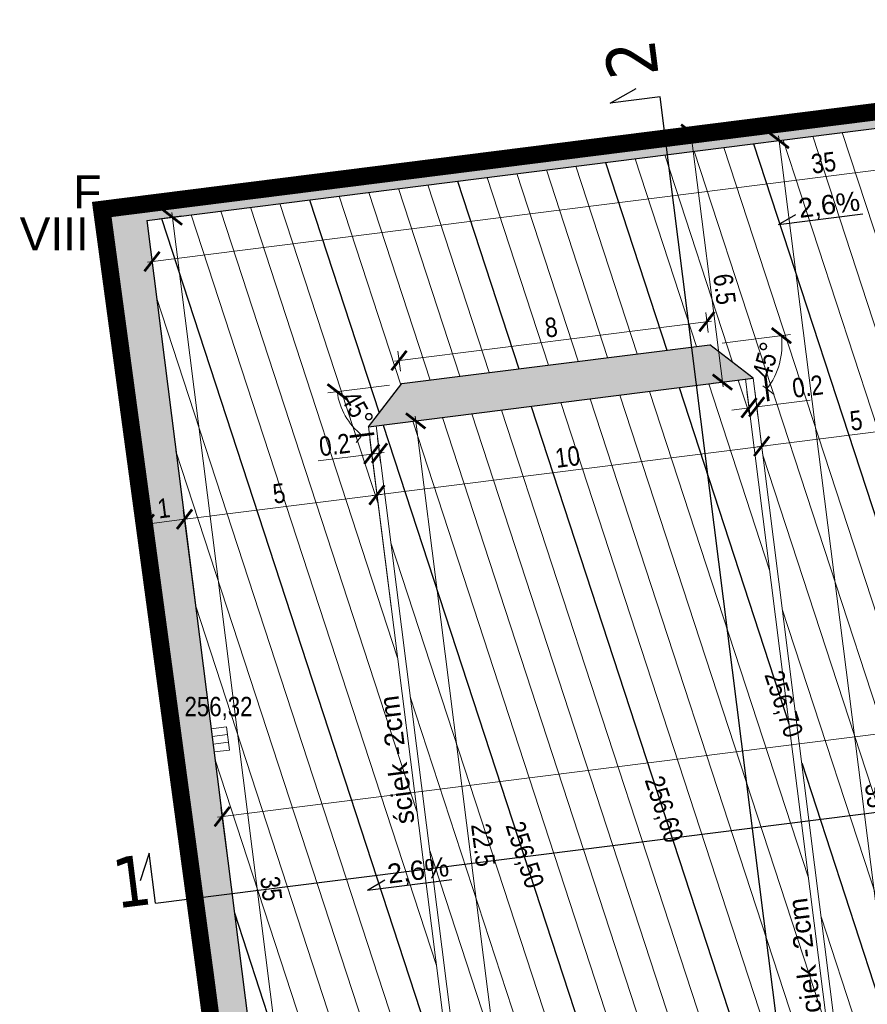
# Model space of a CAD drawing. Header units: metres. Extents: x 6555783 to 6555956, y 5574102 to 5574197.
# Tile 3 of 6: x 6555783 to 6555804, y 5574144 to 5574170. Entities that reach past the tile are written whole.
import ezdxf

# ---------------------------------------------------------------- set-up
doc = ezdxf.new("R2010")
doc.units = ezdxf.units.M
doc.header["$PDMODE"] = 35
doc.header["$PDSIZE"] = 0.5
doc.linetypes.add('HIDDEN', pattern=[9.525, 6.35, -3.175])
for name, color, linetype, lineweight in [('__krawężniki', 152, 'Continuous', 30), ('__ogrodzenie', 7, 'FENCELINE1', 30), ('__przekroje', 140, 'Continuous', 30), ('__spadki', 7, 'Continuous', 30), ('__szraf zieleń', 3, 'Continuous', 20), ('__warstwice', 1, 'Continuous', 5), ('__warstwice opis', 7, 'Continuous', 5), ('__wpusty', 5, 'Continuous', 5), ('__wymiary', 7, 'Continuous', 5), ('__ściek', 5, 'Continuous', 5)]:
    doc.layers.add(name, color=color, linetype=linetype, lineweight=lineweight)
doc.layers.add('__zakres inw.', color=7, linetype='Continuous', lineweight=0, true_color=0xf62c8b)
doc.styles.add('arial narrow', font='ARIALN.TTF', dxfattribs={"height": 0.5})
doc.styles.add('maciek', font='tahoma.ttf', dxfattribs={"height": 1})
doc.styles.get("Standard").update_dxf_attribs({"font": 'arial.ttf'})
doc.linetypes.add('FENCELINE1', pattern='A,6.35,-2.54,[133,ltypeshp.shx,S=2.54,R=0,X=-2.54,Y=0],-2.54,25.4', length=36.83)
doc.dimstyles.new('maciek_AN', dxfattribs={"dimtxt": 0.7, "dimasz": 0.45, "dimexe": 0.24, "dimexo": 0.32, "dimgap": 0.1, "dimtad": 1, "dimrnd": 0.05, "dimdsep": 46, "dimtxsty": 'arial narrow', "dimblk": 'ARCHTICK', "dimcen": 0.2, "dimdle": 0.12, "dimclrd": 256, "dimclre": 256, "dimclrt": 256, "dimadec": 0, "dimazin": 2, "dimtfac": 1, "dimtofl": 0, "dimtmove": 0, "dimatfit": 3, "dimldrblk": 'ARCHTICK', "dimfxl": 1, "dimtolj": 1, "dimtzin": 0, "dimlwd": -1, "dimlwe": -1, "dimarcsym": 0})

# ---------------------------------------------------------------- blocks, each defined once
blk = doc.blocks.new('wpust')
at = {"layer": '__wpusty'}
for p, q in [((6549616.479, 5571710.122), (6549616.116, 5571709.953)), ((6549616.564, 5571709.941), (6549616.201, 5571709.772))]:
    blk.add_line(p, q, dxfattribs=at)
blk.add_lwpolyline([(6549616.286, 5571709.59), (6549616.032, 5571710.134), (6549616.394, 5571710.303), (6549616.648, 5571709.76)], close=True, dxfattribs=at)
blk = doc.blocks.new('_ArchTick')
at = {"color": 0, "linetype": 'ByBlock', "const_width": 0.15}
blk.add_lwpolyline([(-0.5, -0.5), (0.5, 0.5)], dxfattribs=at)
blk = doc.blocks.new('*D636')
at = {"layer": '__wymiary'}
for p, q in [((6555792.175, 5574154.625), (6555791.78, 5574157.751)), ((6555791.929, 5574157.528), (6555786.731, 5574156.871)), ((6555787.215, 5574153.998), (6555786.82, 5574157.124))]:
    blk.add_line(p, q, dxfattribs=at)
at = {"layer": 'Defpoints', "color": 0}
for p in [(6555786.85, 5574156.886), (6555792.216, 5574154.307), (6555787.255, 5574153.68)]:
    blk.add_point(p, dxfattribs=at)
at = {"layer": '__wymiary', "linetype": 'ByBlock', "xscale": 0.45, "yscale": 0.45, "zscale": 0.45}
for p, rotation in [((6555791.81, 5574157.513), 7.203080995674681), ((6555786.85, 5574156.886), 187.2030809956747)]:
    blk.add_blockref('_ArchTick', p, dxfattribs=dict(at, rotation=rotation))
at = {"layer": '__wymiary', "insert": (6555789.286, 5574157.551), "char_height": 0.5, "attachment_point": 5, "rotation": 7.2031, "style": 'arial narrow'}
blk.add_mtext('\\A1;5', dxfattribs=at)
blk = doc.blocks.new('*D640')
at = {"layer": '__wymiary'}
for p, q in [((6555791.906, 5574159.308), (6555793.047, 5574159.452)), ((6555792.794, 5574159.541), (6555795.645, 5574136.981)), ((6555794.727, 5574136.985), (6555795.868, 5574137.13))]:
    blk.add_line(p, q, dxfattribs=at)
at = {"layer": 'Defpoints', "color": 0}
for p in [(6555791.589, 5574159.268), (6555795.63, 5574137.1), (6555794.41, 5574136.945)]:
    blk.add_point(p, dxfattribs=at)
at = {"layer": '__wymiary', "linetype": 'ByBlock', "xscale": 0.45, "yscale": 0.45, "zscale": 0.45}
for p, rotation in [((6555792.809, 5574159.422), 97.20308099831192), ((6555795.63, 5574137.1), 277.2030809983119)]:
    blk.add_blockref('_ArchTick', p, dxfattribs=dict(at, rotation=rotation))
at = {"layer": '__wymiary', "insert": (6555794.55, 5574148.484), "char_height": 0.5, "attachment_point": 5, "rotation": 277.2031, "style": 'arial narrow'}
blk.add_mtext('\\A1;22.5', dxfattribs=at)
blk = doc.blocks.new('*D649')
at = {"layer": '__wymiary'}
for p, q in [((6555787.215, 5574153.998), (6555786.817, 5574157.124)), ((6555786.966, 5574156.901), (6555785.746, 5574156.746)), ((6555786.232, 5574153.873), (6555785.834, 5574156.999))]:
    blk.add_line(p, q, dxfattribs=at)
at = {"layer": 'Defpoints', "color": 0}
for p in [(6555785.865, 5574156.761), (6555786.273, 5574153.555), (6555787.255, 5574153.68)]:
    blk.add_point(p, dxfattribs=at)
at = {"layer": '__wymiary', "linetype": 'ByBlock', "xscale": 0.45, "yscale": 0.45, "zscale": 0.45}
for p, rotation in [((6555785.865, 5574156.761), 187.2537797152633), ((6555786.847, 5574156.886), 7.253779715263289)]:
    blk.add_blockref('_ArchTick', p, dxfattribs=dict(at, rotation=rotation))
at = {"layer": '__wymiary', "insert": (6555786.312, 5574157.172), "char_height": 0.5, "attachment_point": 5, "rotation": 7.2538, "style": 'arial narrow'}
blk.add_mtext('\\A1;\\A1;1', dxfattribs=at)
blk = doc.blocks.new('*D657')
at = {"layer": '__wymiary'}
for p, q in [((6555800.734, 5574160.303), (6555799.888, 5574166.989)), ((6555800.377, 5574166.93), (6555799.665, 5574166.84)), ((6555801.192, 5574160.481), (6555800.48, 5574160.392))]:
    blk.add_line(p, q, dxfattribs=at)
at = {"layer": 'Defpoints', "color": 0}
for p in [(6555800.695, 5574166.97), (6555799.904, 5574166.87), (6555801.51, 5574160.522)]:
    blk.add_point(p, dxfattribs=at)
at = {"layer": '__wymiary', "linetype": 'ByBlock', "xscale": 0.45, "yscale": 0.45, "zscale": 0.45}
for p, rotation in [((6555799.904, 5574166.87), 97.20308113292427), ((6555800.719, 5574160.422), 277.2030811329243)]:
    blk.add_blockref('_ArchTick', p, dxfattribs=dict(at, rotation=rotation))
at = {"layer": '__wymiary', "insert": (6555800.773, 5574162.82), "char_height": 0.5, "attachment_point": 5, "rotation": 277.2031, "style": 'arial narrow'}
blk.add_mtext('\\A1;6.5', dxfattribs=at)
blk = doc.blocks.new('*D692')
at = {"layer": '__wymiary'}
for p, q in [((6555822.754, 5574151.938), (6555822.513, 5574153.843)), ((6555787.7, 5574149.201), (6555822.662, 5574153.62)), ((6555788.03, 5574147.549), (6555787.789, 5574149.454))]:
    blk.add_line(p, q, dxfattribs=at)
at = {"layer": 'Defpoints', "color": 0}
for p in [(6555822.543, 5574153.605), (6555822.794, 5574151.62), (6555788.07, 5574147.232)]:
    blk.add_point(p, dxfattribs=at)
at = {"layer": '__wymiary', "linetype": 'ByBlock', "xscale": 0.45, "yscale": 0.45, "zscale": 0.45}
for p, rotation in [((6555822.543, 5574153.605), 7.203080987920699), ((6555787.819, 5574149.216), 187.2030809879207)]:
    blk.add_blockref('_ArchTick', p, dxfattribs=dict(at, rotation=rotation))
at = {"layer": '__wymiary', "insert": (6555805.137, 5574151.763), "char_height": 0.5, "attachment_point": 5, "rotation": 7.2031, "style": 'arial narrow'}
blk.add_mtext('\\A1;35', dxfattribs=at)
blk = doc.blocks.new('*D693')
at = {"layer": '__wymiary'}
for p, q in [((6555802.167, 5574166.773), (6555806.586, 5574131.812)), ((6555799.616, 5574166.33), (6555802.421, 5574166.684)), ((6555804.004, 5574131.606), (6555806.809, 5574131.961))]:
    blk.add_line(p, q, dxfattribs=at)
at = {"layer": 'Defpoints', "color": 0}
for p in [(6555799.298, 5574166.29), (6555806.571, 5574131.931), (6555803.687, 5574131.566)]:
    blk.add_point(p, dxfattribs=at)
at = {"layer": '__wymiary', "linetype": 'ByBlock', "xscale": 0.45, "yscale": 0.45, "zscale": 0.45}
for p, rotation in [((6555802.182, 5574166.654), 97.20308114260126), ((6555806.571, 5574131.931), 277.2030811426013)]:
    blk.add_blockref('_ArchTick', p, dxfattribs=dict(at, rotation=rotation))
at = {"layer": '__wymiary', "insert": (6555804.676, 5574149.761), "char_height": 0.5, "attachment_point": 5, "rotation": 277.2031, "style": 'arial narrow'}
blk.add_mtext('\\A1;35', dxfattribs=at)
blk = doc.blocks.new('*D998')
at = {"layer": '__wymiary'}
for p, q in [((6555800.352, 5574161.706), (6555800.287, 5574162.22)), ((6555792.261, 5574160.964), (6555800.436, 5574161.997)), ((6555792.415, 5574160.703), (6555792.35, 5574161.217))]:
    blk.add_line(p, q, dxfattribs=at)
at = {"layer": 'Defpoints', "color": 0}
for p in [(6555800.317, 5574161.982), (6555800.392, 5574161.388), (6555792.455, 5574160.385)]:
    blk.add_point(p, dxfattribs=at)
at = {"layer": '__wymiary', "linetype": 'ByBlock', "xscale": 0.45, "yscale": 0.45, "zscale": 0.45}
for p, rotation in [((6555800.317, 5574161.982), 7.203081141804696), ((6555792.38, 5574160.979), 187.2030811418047)]:
    blk.add_blockref('_ArchTick', p, dxfattribs=dict(at, rotation=rotation))
at = {"layer": '__wymiary', "insert": (6555796.304, 5574161.833), "char_height": 0.5, "attachment_point": 5, "rotation": 7.2031, "style": 'arial narrow'}
blk.add_mtext('\\A1;8', dxfattribs=at)
blk = doc.blocks.new('*D999')
at = {"layer": '__wymiary'}
for p, q in [((6555801.55, 5574160.204), (6555801.762, 5574158.529)), ((6555791.629, 5574158.95), (6555791.84, 5574157.275)), ((6555791.691, 5574157.498), (6555801.851, 5574158.782))]:
    blk.add_line(p, q, dxfattribs=at)
at = {"layer": 'Defpoints', "color": 0}
for p in [(6555801.51, 5574160.522), (6555791.589, 5574159.268), (6555801.731, 5574158.767)]:
    blk.add_point(p, dxfattribs=at)
at = {"layer": '__wymiary', "linetype": 'ByBlock', "xscale": 0.45, "yscale": 0.45, "zscale": 0.45}
for p, rotation in [((6555801.731, 5574158.767), 7.203080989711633), ((6555791.81, 5574157.513), 187.2030809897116)]:
    blk.add_blockref('_ArchTick', p, dxfattribs=dict(at, rotation=rotation))
at = {"layer": '__wymiary', "insert": (6555796.726, 5574158.493), "char_height": 0.5, "attachment_point": 5, "rotation": 7.2031, "style": 'arial narrow'}
blk.add_mtext('\\A1;10', dxfattribs=at)
blk = doc.blocks.new('*D1000')
at = {"layer": '__wymiary'}
for p, q in [((6555791.629, 5574158.95), (6555791.707, 5574158.327)), ((6555791.827, 5574158.975), (6555791.906, 5574158.352)), ((6555791.995, 5574158.606), (6555791.677, 5574158.565)), ((6555791.677, 5574158.565), (6555790.295, 5574158.391))]:
    blk.add_line(p, q, dxfattribs=at)
at = {"layer": 'Defpoints', "color": 0}
for p in [(6555791.589, 5574159.268), (6555791.787, 5574159.293), (6555791.677, 5574158.565)]:
    blk.add_point(p, dxfattribs=at)
at = {"layer": '__wymiary', "linetype": 'ByBlock', "xscale": 0.45, "yscale": 0.45, "zscale": 0.45}
for p, rotation in [((6555791.677, 5574158.565), 187.2030809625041), ((6555791.876, 5574158.591), 7.203080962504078)]:
    blk.add_blockref('_ArchTick', p, dxfattribs=dict(at, rotation=rotation))
at = {"layer": '__wymiary', "insert": (6555790.719, 5574158.802), "char_height": 0.5, "attachment_point": 5, "rotation": 7.2031, "style": 'arial narrow'}
blk.add_mtext('\\A1;0.2', dxfattribs=at)
blk = doc.blocks.new('*D1001')
at = {"layer": '__wymiary'}
for p, q in [((6555801.351, 5574160.179), (6555801.435, 5574159.52)), ((6555801.55, 5574160.204), (6555801.633, 5574159.545)), ((6555801.603, 5574159.783), (6555802.985, 5574159.958)), ((6555801.405, 5574159.758), (6555800.958, 5574159.702))]:
    blk.add_line(p, q, dxfattribs=at)
at = {"layer": 'Defpoints', "color": 0}
for p in [(6555801.311, 5574160.497), (6555801.51, 5574160.522), (6555801.603, 5574159.783)]:
    blk.add_point(p, dxfattribs=at)
at = {"layer": '__wymiary', "linetype": 'ByBlock', "xscale": 0.45, "yscale": 0.45, "zscale": 0.45}
for p, rotation in [((6555801.405, 5574159.758), 7.203081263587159), ((6555801.603, 5574159.783), 187.2030812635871)]:
    blk.add_blockref('_ArchTick', p, dxfattribs=dict(at, rotation=rotation))
at = {"layer": '__wymiary', "insert": (6555802.919, 5574160.308), "char_height": 0.5, "attachment_point": 5, "rotation": 7.2031, "style": 'arial narrow'}
blk.add_mtext('\\A1;0.2', dxfattribs=at)
blk = doc.blocks.new('*D1002')
at = {"layer": '__wymiary'}
for p, q in [((6555806.51, 5574160.831), (6555806.722, 5574159.156)), ((6555801.55, 5574160.204), (6555801.762, 5574158.529)), ((6555801.612, 5574158.752), (6555806.811, 5574159.409))]:
    blk.add_line(p, q, dxfattribs=at)
at = {"layer": 'Defpoints', "color": 0}
for p in [(6555806.47, 5574161.149), (6555801.51, 5574160.522), (6555806.692, 5574159.394)]:
    blk.add_point(p, dxfattribs=at)
at = {"layer": '__wymiary', "linetype": 'ByBlock', "xscale": 0.45, "yscale": 0.45, "zscale": 0.45}
for p, rotation in [((6555806.692, 5574159.394), 7.203081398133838), ((6555801.731, 5574158.767), 187.2030813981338)]:
    blk.add_blockref('_ArchTick', p, dxfattribs=dict(at, rotation=rotation))
at = {"layer": '__wymiary', "insert": (6555804.167, 5574159.432), "char_height": 0.5, "attachment_point": 5, "rotation": 7.2031, "style": 'arial narrow'}
blk.add_mtext('\\A1;5', dxfattribs=at)
blk = doc.blocks.new('*D1013')
at = {"layer": '__wymiary'}
for p, q in [((6555792.138, 5574160.345), (6555790.548, 5574160.144)), ((6555791.393, 5574159.015), (6555791.277, 5574158.866))]:
    blk.add_line(p, q, dxfattribs=at)
blk.add_arc((6555792.455, 5574160.385), 1.683, 187.2031, 232.2031, dxfattribs=at)
at = {"layer": 'Defpoints', "color": 0}
for p in [(6555800.392, 5574161.388), (6555792.455, 5574160.385), (6555792.455, 5574160.385), (6555791.115, 5574159.368), (6555791.589, 5574159.268)]:
    blk.add_point(p, dxfattribs=at)
at = {"layer": '__wymiary', "linetype": 'ByBlock', "xscale": 0.45, "yscale": 0.45, "zscale": 0.45}
for p, rotation in [((6555790.786, 5574160.174), 97.20308115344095), ((6555791.424, 5574159.055), 322.2030812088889)]:
    blk.add_blockref('_ArchTick', p, dxfattribs=dict(at, rotation=rotation))
at = {"layer": '__wymiary', "insert": (6555791.305, 5574159.729), "char_height": 0.5, "attachment_point": 5, "rotation": 299.7031, "style": 'arial narrow'}
blk.add_mtext('\\A1;45%%d', dxfattribs=at)
blk = doc.blocks.new('*D1014')
at = {"layer": '__wymiary'}
for p, q in [((6555800.71, 5574161.428), (6555802.478, 5574161.652)), ((6555801.763, 5574160.326), (6555802.053, 5574160.1))]:
    blk.add_line(p, q, dxfattribs=at)
blk.add_arc((6555800.392, 5574161.388), 1.862, 322.2031, 7.2031, dxfattribs=at)
at = {"layer": 'Defpoints', "color": 0}
for p in [(6555800.392, 5574161.388), (6555800.392, 5574161.388), (6555802.109, 5574160.667), (6555792.455, 5574160.385), (6555801.51, 5574160.522)]:
    blk.add_point(p, dxfattribs=at)
at = {"layer": '__wymiary', "linetype": 'ByBlock', "xscale": 0.45, "yscale": 0.45, "zscale": 0.45}
for p, rotation in [((6555802.24, 5574161.622), 97.20308112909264), ((6555801.864, 5574160.247), 232.2030812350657)]:
    blk.add_blockref('_ArchTick', p, dxfattribs=dict(at, rotation=rotation))
at = {"layer": '__wymiary', "insert": (6555801.843, 5574160.992), "char_height": 0.5, "attachment_point": 5, "rotation": 74.7031, "style": 'arial narrow'}
blk.add_mtext('\\A1;45%%d', dxfattribs=at)
blk = doc.blocks.new('*D1015')
at = {"layer": '__wymiary'}
for p, q in [((6555820.64, 5574168.665), (6555820.764, 5574167.684)), ((6555785.891, 5574163.518), (6555820.853, 5574167.937)), ((6555785.916, 5574164.276), (6555786.04, 5574163.295))]:
    blk.add_line(p, q, dxfattribs=at)
at = {"layer": 'Defpoints', "color": 0}
for p in [(6555820.6, 5574168.982), (6555820.734, 5574167.922), (6555785.876, 5574164.593)]:
    blk.add_point(p, dxfattribs=at)
at = {"layer": '__wymiary', "linetype": 'ByBlock', "xscale": 0.45, "yscale": 0.45, "zscale": 0.45}
for p, rotation in [((6555820.734, 5574167.922), 7.203080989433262), ((6555786.01, 5574163.533), 187.2030809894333)]:
    blk.add_blockref('_ArchTick', p, dxfattribs=dict(at, rotation=rotation))
at = {"layer": '__wymiary', "insert": (6555803.327, 5574166.08), "char_height": 0.5, "attachment_point": 5, "rotation": 7.2031, "style": 'arial narrow'}
blk.add_mtext('\\A1;35', dxfattribs=at)
blk = doc.blocks.new('*D1016')
at = {"layer": '__wymiary'}
for p, q in [((6555786.193, 5574164.634), (6555786.773, 5574164.707)), ((6555786.52, 5574164.796), (6555790.938, 5574129.834)), ((6555790.582, 5574129.91), (6555791.162, 5574129.983))]:
    blk.add_line(p, q, dxfattribs=at)
at = {"layer": 'Defpoints', "color": 0}
for p in [(6555785.876, 5574164.593), (6555790.923, 5574129.953), (6555790.264, 5574129.87)]:
    blk.add_point(p, dxfattribs=at)
at = {"layer": '__wymiary', "linetype": 'ByBlock', "xscale": 0.45, "yscale": 0.45, "zscale": 0.45}
for p, rotation in [((6555786.535, 5574164.677), 97.20308122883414), ((6555790.923, 5574129.953), 277.2030812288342)]:
    blk.add_blockref('_ArchTick', p, dxfattribs=dict(at, rotation=rotation))
at = {"layer": '__wymiary', "insert": (6555789.082, 5574147.359), "char_height": 0.5, "attachment_point": 5, "rotation": 277.2031, "style": 'arial narrow'}
blk.add_mtext('\\A1;35', dxfattribs=at)

msp = doc.modelspace()

# ---------------------------------------------------------------- hatches: boundary and pattern name
at = {"layer": '__szraf zieleń'}
h = msp.add_hatch(dxfattribs=at)
h.set_pattern_fill('DOTS', color=256, scale=0.1, angle=5)
h.paths.add_polyline_path([(6555802.724, 5574126.84), (6555809.82, 5574127.71), (6555829.1, 5574130.07), (6555828.454, 5574135.914), (6555822.478, 5574135.363), (6555822.485, 5574135.305), (6555809.931, 5574133.768), (6555810.106, 5574132.377), (6555790.264, 5574129.87), (6555785.876, 5574164.593), (6555820.6, 5574168.982), (6555823.709, 5574144.379, 0.39413), (6555827.904, 5574140.887), (6555825.46, 5574162.99), (6555822.42, 5574162.86), (6555821.66, 5574169.62), (6555784.63, 5574164.94), (6555787.18, 5574145.14), (6555787.34, 5574145.17), (6555789.92, 5574125.27), (6555789.444, 5574129.242), (6555790.259, 5574129.339), (6555790.637, 5574126.182), (6555795.482, 5574126.762), (6555795.104, 5574129.919), (6555795.799, 5574130.003), (6555796.177, 5574126.845), (6555801.817, 5574127.52), (6555801.439, 5574130.678), (6555802.253, 5574130.775)])
h = msp.add_hatch(dxfattribs=at)
h.set_pattern_fill('DOTS', color=256, scale=0.1, angle=5)
h.paths.add_polyline_path([(6555794.41, 5574136.945), (6555795.527, 5574136.079), (6555803.464, 5574137.082), (6555804.331, 5574138.199), (6555799.37, 5574137.572), (6555794.41, 5574136.945)])
h.paths.add_polyline_path([(6555796.549, 5574159.895), (6555801.51, 5574160.522), (6555800.392, 5574161.388), (6555792.455, 5574160.385), (6555791.589, 5574159.268)])
h.paths.add_polyline_path([(6555811.431, 5574161.775), (6555816.391, 5574162.402), (6555815.274, 5574163.269), (6555807.337, 5574162.266), (6555806.47, 5574161.149)])

# ---------------------------------------------------------------- linework, layer by layer
at = {"layer": '__krawężniki'}
for p, q in [((6555785.876, 5574164.593), (6555820.6, 5574168.982)), ((6555785.876, 5574164.593), (6555790.264, 5574129.87)), ((6555792.455, 5574160.385), (6555800.392, 5574161.388)), ((6555801.51, 5574160.522), (6555800.392, 5574161.388)), ((6555791.589, 5574159.268), (6555801.51, 5574160.522)), ((6555791.589, 5574159.268), (6555792.455, 5574160.385))]:
    msp.add_line(p, q, dxfattribs=at)
at = {"layer": '__ogrodzenie', "ltscale": 0.07}
for p, q in [((6555784.821, 5574164.964), (6555821.66, 5574169.62)), ((6555787.34, 5574145.17), (6555784.821, 5574164.964)), ((6555789.444, 5574129.242), (6555787.34, 5574145.17))]:
    msp.add_line(p, q, dxfattribs=at)
at = {"layer": '__przekroje'}
for p, q in [((6555797.821, 5574167.615), (6555798.496, 5574167.997)), ((6555799.111, 5574167.778), (6555797.821, 5574167.615)), ((6555803.812, 5574130.574), (6555799.11, 5574167.778)), ((6555786.101, 5574146.983), (6555823.786, 5574151.745)), ((6555785.938, 5574148.272), (6555785.703, 5574147.556)), ((6555786.101, 5574146.983), (6555785.938, 5574148.272))]:
    msp.add_line(p, q, dxfattribs=at)
at = {"layer": '__spadki'}
for p, q in [((6555802.163, 5574164.484), (6555802.609, 5574164.749)), ((6555791.565, 5574147.317), (6555792.011, 5574147.582))]:
    msp.add_line(p, q, dxfattribs=at)
for points in [[(6555802.163, 5574164.484), (6555804.336, 5574164.759)], [(6555791.565, 5574147.317), (6555793.738, 5574147.591)]]:
    msp.add_lwpolyline(points, dxfattribs=at)
at = {"layer": '__warstwice'}
for p, q in [((6555803.047, 5574166.764), (6555807.473, 5574153.212)), ((6555803.81, 5574166.86), (6555806.972, 5574157.18)), ((6555800.757, 5574166.474), (6555808.978, 5574141.306)), ((6555802.284, 5574166.667), (6555807.975, 5574149.243)), ((6555799.231, 5574166.281), (6555800.978, 5574160.934)), ((6555799.994, 5574166.378), (6555809.48, 5574137.338)), ((6555796.942, 5574165.992), (6555798.522, 5574161.152)), ((6555798.468, 5574166.185), (6555800.049, 5574161.345)), ((6555794.652, 5574165.703), (6555796.233, 5574160.863)), ((6555795.415, 5574165.799), (6555796.996, 5574160.959)), ((6555796.178, 5574165.896), (6555797.759, 5574161.056)), ((6555793.126, 5574165.51), (6555794.707, 5574160.67)), ((6555790.836, 5574165.22), (6555792.427, 5574160.349)), ((6555791.599, 5574165.317), (6555793.18, 5574160.477)), ((6555792.363, 5574165.413), (6555793.944, 5574160.573)), ((6555788.547, 5574164.931), (6555792.341, 5574153.315)), ((6555789.31, 5574165.028), (6555791.839, 5574157.284)), ((6555787.021, 5574164.738), (6555793.344, 5574145.378)), ((6555787.784, 5574164.835), (6555792.843, 5574149.347)), ((6555786.127, 5574162.609), (6555794.505, 5574136.957)), ((6555800.365, 5574160.377), (6555801.933, 5574155.576)), ((6555801.128, 5574160.473), (6555801.432, 5574159.544)), ((6555798.839, 5574160.184), (6555802.936, 5574147.639)), ((6555796.549, 5574159.895), (6555803.663, 5574138.115)), ((6555797.312, 5574159.991), (6555803.939, 5574139.702)), ((6555798.076, 5574160.088), (6555803.438, 5574143.67)), ((6555794.26, 5574159.605), (6555801.374, 5574137.825)), ((6555795.023, 5574159.702), (6555802.137, 5574137.922)), ((6555792.733, 5574159.412), (6555799.847, 5574137.633)), ((6555793.497, 5574159.509), (6555800.611, 5574137.729)), ((6555786.628, 5574158.641), (6555795.797, 5574130.569)), ((6555801.761, 5574158.537), (6555809.981, 5574133.37)), ((6555792.168, 5574156.277), (6555798.321, 5574137.44)), ((6555787.13, 5574154.672), (6555795.034, 5574130.473)), ((6555802.262, 5574154.569), (6555809.534, 5574132.305)), ((6555792.67, 5574152.308), (6555797.558, 5574137.343)), ((6555787.631, 5574150.704), (6555794.271, 5574130.376)), ((6555793.171, 5574148.34), (6555796.795, 5574137.247)), ((6555803.265, 5574146.632), (6555808.008, 5574132.112))]:
    msp.add_line(p, q, dxfattribs=at)
at = {"layer": '__warstwice', "lineweight": 30}
for p, q in [((6555801.521, 5574166.571), (6555808.476, 5574145.275)), ((6555797.705, 5574166.088), (6555799.286, 5574161.248)), ((6555793.889, 5574165.606), (6555795.47, 5574160.766)), ((6555790.073, 5574165.124), (6555791.868, 5574159.628)), ((6555786.257, 5574164.642), (6555793.846, 5574141.41)), ((6555799.602, 5574160.28), (6555802.435, 5574151.607)), ((6555795.786, 5574159.798), (6555802.9, 5574138.018)), ((6555791.97, 5574159.316), (6555799.084, 5574137.536)), ((6555802.764, 5574150.601), (6555808.771, 5574132.209)), ((6555788.133, 5574146.736), (6555793.508, 5574130.28))]:
    msp.add_line(p, q, dxfattribs=at)
at = {"layer": '__zakres inw.', "linetype": 'HIDDEN', "ltscale": 0.3}
msp.add_lwpolyline([(6555821.66, 5574169.62, 0.3, 0.3, 0), (6555822.42, 5574162.86, 0.3, 0.3, 0), (6555825.47, 5574162.99, 0.3, 0.3, 0), (6555829.1, 5574130.07, 0.3, 0.3, 0), (6555789.92, 5574125.27, 0.3, 0.3, 0), (6555787.295, 5574145.21, 0.3, 0.3, 0), (6555784.63, 5574164.94, 0.3, 0.3, 0), (6555821.66, 5574169.62, 0.3, 0.3, 0)], format="xyseb", dxfattribs=at)
at = {"layer": '__zakres inw.', "color": 30, "linetype": 'HIDDEN', "ltscale": 0.3}
msp.add_lwpolyline([(6555825.336, 5574162.835, 0.3, 0.3, 0), (6555828.935, 5574130.201, 0.3, 0.3, 0), (6555790.049, 5574125.437, 0.3, 0.3, 0), (6555787.444, 5574145.23, 0.3, 0.3, 0), (6555784.799, 5574164.81, 0.3, 0.3, 0), (6555821.528, 5574169.452, 0.3, 0.3, 0)], format="xyseb", dxfattribs=at)
at = {"layer": '__ściek'}
for p, q in [((6555801.311, 5574160.497), (6555804.133, 5574138.174)), ((6555801.51, 5574160.522), (6555804.331, 5574138.199)), ((6555794.41, 5574136.945), (6555791.589, 5574159.268)), ((6555794.608, 5574136.97), (6555791.787, 5574159.293))]:
    msp.add_line(p, q, dxfattribs=at)

# ---------------------------------------------------------------- block references
at = {"layer": '__wpusty', "rotation": 162.1495184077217}
msp.add_blockref('wpust', (14498022.487, 8869956.666), dxfattribs=at)

# ---------------------------------------------------------------- texts
at = {"layer": '__przekroje', "char_height": 1.3, "width": 1.01003, "attachment_point": 1, "style": 'maciek'}
for s, insert, rotation in [('2', (6555797.787, 5574168.182), 97.2031), ('1', (6555784.922, 5574148.135), 7.2031)]:
    msp.add_mtext(s, dxfattribs=dict(at, insert=insert, rotation=rotation))
at = {"layer": '__spadki', "char_height": 0.5, "attachment_point": 1}
for s, insert, width, rotation in [('2,6%', (6555802.648, 5574165.151), 1.00955, 7.2031), ('ściek -2cm', (6555792.284, 5574148.992), 3.54531, 97.2031), ('2,6%', (6555792.05, 5574147.984), 1.00955, 7.2031), ('ściek -2cm', (6555802.822, 5574143.772), 3.54531, 97.2031)]:
    msp.add_mtext(s, dxfattribs=dict(at, insert=insert, width=width, rotation=rotation))
at = {"layer": '__warstwice opis', "char_height": 0.5, "width": 2.80327, "attachment_point": 1, "rotation": 288.0886, "style": 'arial narrow'}
for s, insert in [('256,70', (6555802.271, 5574153.032)), ('256,60', (6555799.185, 5574150.317)), ('256,50', (6555795.595, 5574149.144))]:
    msp.add_mtext(s, dxfattribs=dict(at, insert=insert))
at = {"layer": '__wpusty', "insert": (6555786.849, 5574152.305), "char_height": 0.5, "width": 2.80327, "attachment_point": 1, "style": 'arial narrow'}
msp.add_mtext('256,32', dxfattribs=at)
at = {"layer": '__zakres inw.', "ltscale": 8, "insert": (6555783.98, 5574165.754), "char_height": 0.85, "width": 0.77713, "attachment_point": 1}
msp.add_mtext('F', dxfattribs=at)
at = {"layer": '__zakres inw.', "color": 30, "linetype": 'HIDDEN', "ltscale": 0.3, "insert": (6555782.597, 5574164.672), "char_height": 0.85, "width": 1.79136, "attachment_point": 1}
msp.add_mtext('VIII', dxfattribs=at)

# ---------------------------------------------------------------- dimensions: what is measured, and where the dimension line sits
at = {"layer": '__wymiary'}
for p1, p2, distance, picture, middle in [((6555785.876, 5574164.593), (6555820.6, 5574168.982), -1.069, '*D1015', (6555803.327, 5574166.08)), ((6555785.876, 5574164.593), (6555790.264, 5574129.87), 0.664, '*D1016', (6555789.082, 5574147.359)), ((6555792.455, 5574160.385), (6555800.392, 5574161.388), 0.599, '*D998', (6555796.304, 5574161.833)), ((6555801.51, 5574160.522), (6555806.47, 5574161.149), -1.769, '*D1002', (6555804.167, 5574159.432)), ((6555801.311, 5574160.497), (6555801.51, 5574160.522), -0.744, '*D1001', (6555802.919, 5574160.308)), ((6555791.589, 5574159.268), (6555801.51, 5574160.522), -1.769, '*D999', (6555796.726, 5574158.493)), ((6555791.787, 5574159.293), (6555791.589, 5574159.268), 0.708, '*D1000', (6555790.719, 5574158.802)), ((6555792.216, 5574154.307), (6555787.255, 5574153.68), -3.231, '*D636', (6555789.286, 5574157.551)), ((6555788.07, 5574147.232), (6555822.794, 5574151.62), 2, '*D692', (6555805.137, 5574151.763))]:
    dim = msp.add_aligned_dim(p1=p1, p2=p2, distance=distance, dimstyle='maciek_AN', dxfattribs=at)
    dim.commit()
    dim.dimension.update_dxf_attribs({"geometry": picture, "text_midpoint": middle})
for base, p1, p2, angle, picture, middle in [((6555799.904, 5574166.87), (6555801.51, 5574160.522), (6555800.695, 5574166.97), 97.2031, '*D657', (6555800.421, 5574162.776)), ((6555806.571, 5574131.931), (6555799.298, 5574166.29), (6555803.687, 5574131.566), 277.2031, '*D693', (6555804.323, 5574149.717)), ((6555795.63, 5574137.1), (6555791.589, 5574159.268), (6555794.41, 5574136.945), 277.2031, '*D640', (6555794.197, 5574148.44))]:
    dim = msp.add_linear_dim(base=base, p1=p1, p2=p2, angle=angle, dimstyle='maciek_AN', dxfattribs=at)
    dim.commit()
    dim.dimension.update_dxf_attribs({"geometry": picture, "text_midpoint": middle, "dimtype": 161})
for base, line1, line2, picture, middle in [((6555802.109, 5574160.667), ((6555792.455, 5574160.385), (6555800.392, 5574161.388)), ((6555801.51, 5574160.522), (6555800.392, 5574161.388)), '*D1014', (6555801.843, 5574160.992)), ((6555791.115, 5574159.368), ((6555791.589, 5574159.268), (6555792.455, 5574160.385)), ((6555792.455, 5574160.385), (6555800.392, 5574161.388)), '*D1013', (6555791.305, 5574159.729))]:
    dim = msp.add_angular_dim_2l(base=base, line1=line1, line2=line2, dimstyle='maciek_AN', dxfattribs=at)
    dim.commit()
    dim.dimension.update_dxf_attribs({"geometry": picture, "text_midpoint": middle})
dim = msp.add_aligned_dim(p1=(6555787.255, 5574153.68), p2=(6555786.273, 5574153.555), distance=-3.231, text='\\A1;1', dimstyle='maciek_AN', dxfattribs=at)
dim.commit()
dim.dimension.update_dxf_attribs({"geometry": '*D649', "text_midpoint": (6555786.312, 5574157.172)})

doc.saveas('drawing.dxf')
